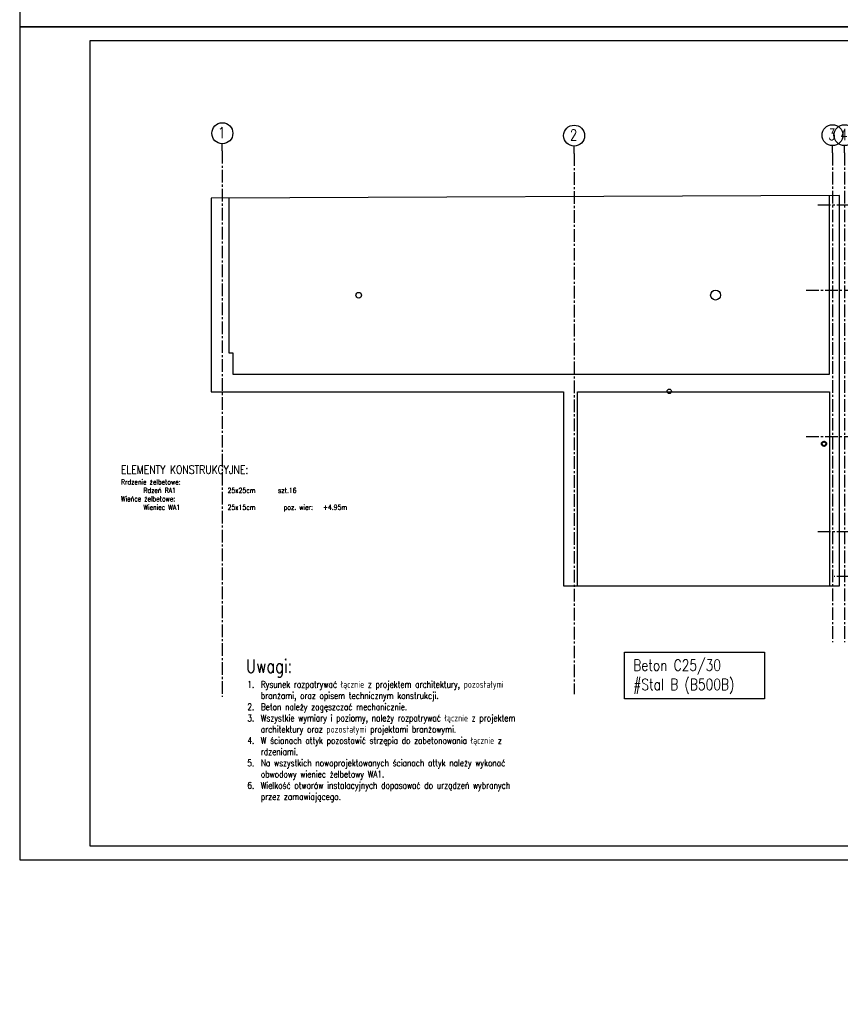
# Model space of a CAD drawing. Extents: x 335493 to 843864, y -123011 to -21739.
# Tile 1 of 28: x 335493 to 364744, y -123011 to -87913. Entities that reach past the tile are written whole.
import ezdxf
from ezdxf.enums import TextEntityAlignment as Align

# ---------------------------------------------------------------- set-up
doc = ezdxf.new("R2010")
doc.units = 0
doc.header["$LTSCALE"] = 600
doc.header["$MEASUREMENT"] = 0
doc.linetypes.add('CENTER2', pattern=[1.125, 0.75, -0.125, 0.125, -0.125])
for name, color, linetype in [('11 - opisy TXT2', 4, 'CONTINUOUS'), ('111 - opisy TXT3', 2, 'CONTINUOUS'), ('2 - linie odniesienia opisy', 8, 'CONTINUOUS'), ('3 - linia 1', 1, 'CONTINUOUS'), ('33 - linia 2', 3, 'CONTINUOUS'), ('44 - osie 2', 6, 'CENTER2')]:
    doc.layers.add(name, color=color, linetype=linetype)
doc.layers.add('REV', color=30, linetype='CONTINUOUS', lineweight=40, plot=False)
doc.styles.add('TXT2', font='simplex.shx', dxfattribs={"width": 0.8, "height": 180})
doc.styles.add('TXT3', font='simplex.shx', dxfattribs={"width": 0.8, "height": 48})
doc.styles.add('TXT5', font='simplex.shx', dxfattribs={"width": 0.8, "height": 120})

# ---------------------------------------------------------------- blocks, each defined once
blk = doc.blocks.new('pozycja')
at = {"layer": '111 - opisy TXT3', "linetype": 'Continuous'}
blk.add_circle((63.2, -0.2), 37.4, dxfattribs=at)
at = {"layer": '2 - linie odniesienia opisy', "linetype": 'Continuous'}
blk.add_line((0, 0), (25.8, 0), dxfattribs=at)
at = {"layer": '111 - opisy TXT3', "linetype": 'Continuous', "style": 'TXT2', "width": 0.75}
blk.add_attdef('NR', text='', height=40, dxfattribs=at).set_placement((62.6, -19.8), align=Align.CENTER)
blk = doc.blocks.new('A$C75F72A73')
at = {"layer": '44 - osie 2'}
for p, q in [((-6, 2181), (-6, -17277)), ((21743, 2113), (21743, -15330)), ((22169, 2113), (22169, -15330)), ((26919, 2112), (26919, -15331)), ((31088, 2113), (31088, -15330)), ((12534, 2097), (12534, -17179)), ((32474, 251), (21213, 251)), ((32732, -2796), (20807, -2796)), ((32732, -8012), (20807, -8012)), ((32474, -11392), (21213, -11392)), ((32474, -12992), (21802, -12992))]:
    blk.add_line(p, q, dxfattribs=at)
at = {"layer": '2 - linie odniesienia opisy'}
ref = blk.add_blockref('pozycja', (-6, 2181), dxfattribs=dict(at, xscale=10, yscale=10, zscale=10, rotation=90))
ref.add_attrib('NR', '1', dxfattribs={"layer": '111 - opisy TXT3', "linetype": 'Continuous', "height": 400, "style": 'TXT2', "width": 0.75}).set_placement((-25, 2636), align=Align.CENTER)
ref = blk.add_blockref('pozycja', (12534, 2097), dxfattribs=dict(at, xscale=10, yscale=10, zscale=10, rotation=90))
ref.add_attrib('NR', '2', dxfattribs={"layer": '111 - opisy TXT3', "linetype": 'Continuous', "height": 400, "style": 'TXT2', "width": 0.75}).set_placement((12515, 2552), align=Align.CENTER)
ref = blk.add_blockref('pozycja', (21743, 2113), dxfattribs=dict(at, xscale=10, yscale=10, zscale=10, rotation=90))
ref.add_attrib('NR', '3', dxfattribs={"layer": '111 - opisy TXT3', "linetype": 'Continuous', "height": 400, "style": 'TXT2', "width": 0.75}).set_placement((21723, 2568), align=Align.CENTER)
ref = blk.add_blockref('pozycja', (22169, 2113), dxfattribs=dict(at, xscale=10, yscale=10, zscale=10, rotation=90))
ref.add_attrib('NR', '4', dxfattribs={"layer": '111 - opisy TXT3', "linetype": 'Continuous', "height": 400, "style": 'TXT2', "width": 0.75}).set_placement((22150, 2568), align=Align.CENTER)
ref = blk.add_blockref('pozycja', (26919, 2112), dxfattribs=dict(at, xscale=10, yscale=10, zscale=10, rotation=90))
ref.add_attrib('NR', '5', dxfattribs={"layer": '111 - opisy TXT3', "linetype": 'Continuous', "height": 400, "style": 'TXT2', "width": 0.75}).set_placement((26900, 2567), align=Align.CENTER)
ref = blk.add_blockref('pozycja', (31088, 2113), dxfattribs=dict(at, xscale=10, yscale=10, zscale=10, rotation=90))
ref.add_attrib('NR', '6', dxfattribs={"layer": '111 - opisy TXT3', "linetype": 'Continuous', "height": 400, "style": 'TXT2', "width": 0.75}).set_placement((31069, 2568), align=Align.CENTER)
at = {"layer": '2 - linie odniesienia opisy', "xscale": 10, "yscale": 10, "zscale": 10}
for p, values in [((32474, 251), {'NR': 'C'}), ((32474, -2794), {'NR': 'B"'}), ((32474, -8009), {'NR': "B'"}), ((32474, -11392), {'NR': "A'"}), ((32474, -12992), {'NR': 'A'})]:
    blk.add_blockref('pozycja', p, dxfattribs=at).add_auto_attribs(values)

msp = doc.modelspace()

# ---------------------------------------------------------------- linework, layer by layer
at = {"layer": '111 - opisy TXT3'}
msp.add_lwpolyline([(337993.4, -117363.1), (376993.4, -117363.1), (376993.4, -88663.1), (337993.4, -88663.1)], close=True, dxfattribs=at)
at = {"layer": '2 - linie odniesienia opisy'}
for points in [[(335493.4, -88163.1), (377493.4, -88163.1), (377493.4, -58463.1), (335493.4, -58463.1)], [(335493.4, -117863.1), (377493.4, -117863.1), (377493.4, -88163.1), (335493.4, -88163.1)], [(357047.9, -110458.1), (362037.8, -110458.1), (362037.8, -112120), (357047.9, -112120)]]:
    msp.add_lwpolyline(points, close=True, dxfattribs=at)
at = {"layer": '3 - linia 1'}
for points in [[(342314.1, -94278.6), (342314.1, -101182.9), (354879.1, -101182.9), (354879.1, -108092.9), (364714.1, -108092.4), (364713.4, -94177.9), (342314.1, -94278.6)], [(342954, -94275.7), (342954, -99793.9), (343088.1, -99793.9), (343088.1, -100553.7), (364364.1, -100553.7), (364364.1, -94179.5)], [(355379.1, -101183), (364364.1, -101183)], [(355379.1, -108092.9), (355379.1, -101183)], [(364364.1, -101183.7), (364364.1, -108092.4)]]:
    msp.add_lwpolyline(points, dxfattribs=at)
at = {"layer": '33 - linia 2'}
for centre, radius in [((360297.1, -97730.4), 175), ((347577.3, -97734.4), 100), ((358646.9, -101163), 80), ((358646.9, -101163), 80), ((364165, -103030), 80)]:
    msp.add_circle(centre, radius, dxfattribs=at)
at = {"layer": 'REV'}
msp.add_circle((364165, -103030), 80, dxfattribs=at)

# ---------------------------------------------------------------- block references
at = {"layer": '3 - linia 1'}
msp.add_blockref('A$C75F72A73', (342720.7, -94774.4), dxfattribs=at)

# ---------------------------------------------------------------- texts
at = {"layer": '11 - opisy TXT2', "attachment_point": 1}
for s, insert, char_height, width, style in [('\\pi-480,l480,t480,720;1.^IRysunek rozpatrywać łącznie z projektem architektury, pozostałymi \\P\\pi0,t720;branżami, oraz opisem technicznym konstrukcji. \\P\\pi-480,t480,720;2.^IBeton należy zagęszczać mechanicznie.\\P3.^IWszystkie wymiary i poziomy, należy rozpatrywać łącznie z projektem \\P\\pi0,t720;architektury oraz pozostałymi projektami branżowymi.\\P\\pi-480,t480,720;{\\C4;4.^ILokalizacja i układ ścian działowych zgodnie z projektem \\P\\pi0,t720;architektonicznym. Dla ścian działowych wykonać nadproża nad \\Potworami zgodnie z przyjętym systemem wznoszenia ścian działowych.\\A1;\\P\\pi-480,t480,720;6.^IW ścianach pozostawić strzępia do zabetonowania łącznie z \\P\\pi0,t720;rdzeniami. \\P\\pi-480,t480,720;7.^INa wszystkich nowoprojektowanych ścianach nośnych należy wykonać \\P\\pi0,t720;obwodowy wieniec żelbetowy W1.\\P\\pi-480,t480,720;8.^IWielkość otworów instalacyjnych dopasować do urządzeń wybranych \\P\\pi0,t720;przez zamawiającego.}', (343609.9, -81786.7), 240, 11055.143, 'TXT3'), ('{\\H1.5x;\\C2;ELEMENTY KONSTRUKCYJNE:\\P\\H0.6x;\\C256;Rrdzenie żelbetowe:\\P\\pt800,3800,4800,5600;^IRdzeń RA1^I25x25cm^I^Iszt.16\\P\\pt0,800,3800;\\A1;Wieńce żelbetowe:\\P\\pt800,2811.4,3800,5200,5800,7200;^IWieniec WA1^I^I25x15cm^I^Ipoz. wier:^I+4.95m}', (339103.4, -103802.3), 200, 17466.195, 'TXT2'), ('\\pi-480,l480,t480,720;1.^IRysunek rozpatrywać łącznie z projektem architektury, pozostałymi \\P\\pi0,t720;branżami, oraz opisem technicznym konstrukcji. \\P\\pi-480,t480,720;2.^IBeton należy zagęszczać mechanicznie.\\P3.^IWszystkie wymiary i poziomy, należy rozpatrywać łącznie z projektem \\P\\pi0,t720;architektury oraz pozostałymi projektami branżowymi.\\P\\pi-480,t480,720;{\\A1;\\C4;4.^IW ścianach attyk pozostawić strzępia do zabetonowania łącznie z \\P\\pi0,t720;rdzeniami. \\P\\pi-480,t480,720;5.^INa wszystkich nowoprojektowanych ścianach attyk należy wykonać \\P\\pi0,t720;obwodowy wieniec żelbetowy WA1.\\P\\pi-480,t480,720;6.^IWielkość otworów instalacyjnych dopasować do urządzeń wybranych \\P\\pi0,t720;przez zamawiającego.}', (343609.9, -111486.7), 240, 11055.143, 'TXT3')]:
    msp.add_mtext(s, dxfattribs=dict(at, insert=insert, char_height=char_height, width=width, style=style))
at = {"layer": '111 - opisy TXT3', "width": 0.8}
for s, height, style, p in [('Uwagi:', 480, 'TXT5', (343560.1, -111196.4)), ('Beton C25/30 ', 400, 'TXT2', (357363.8, -111124.7)), ('#Stal B (B500B)', 400, 'TXT2', (357363.8, -111808.9))]:
    msp.add_text(s, height=height, dxfattribs=dict(at, style=style)).set_placement(p)

doc.saveas('drawing.dxf')
